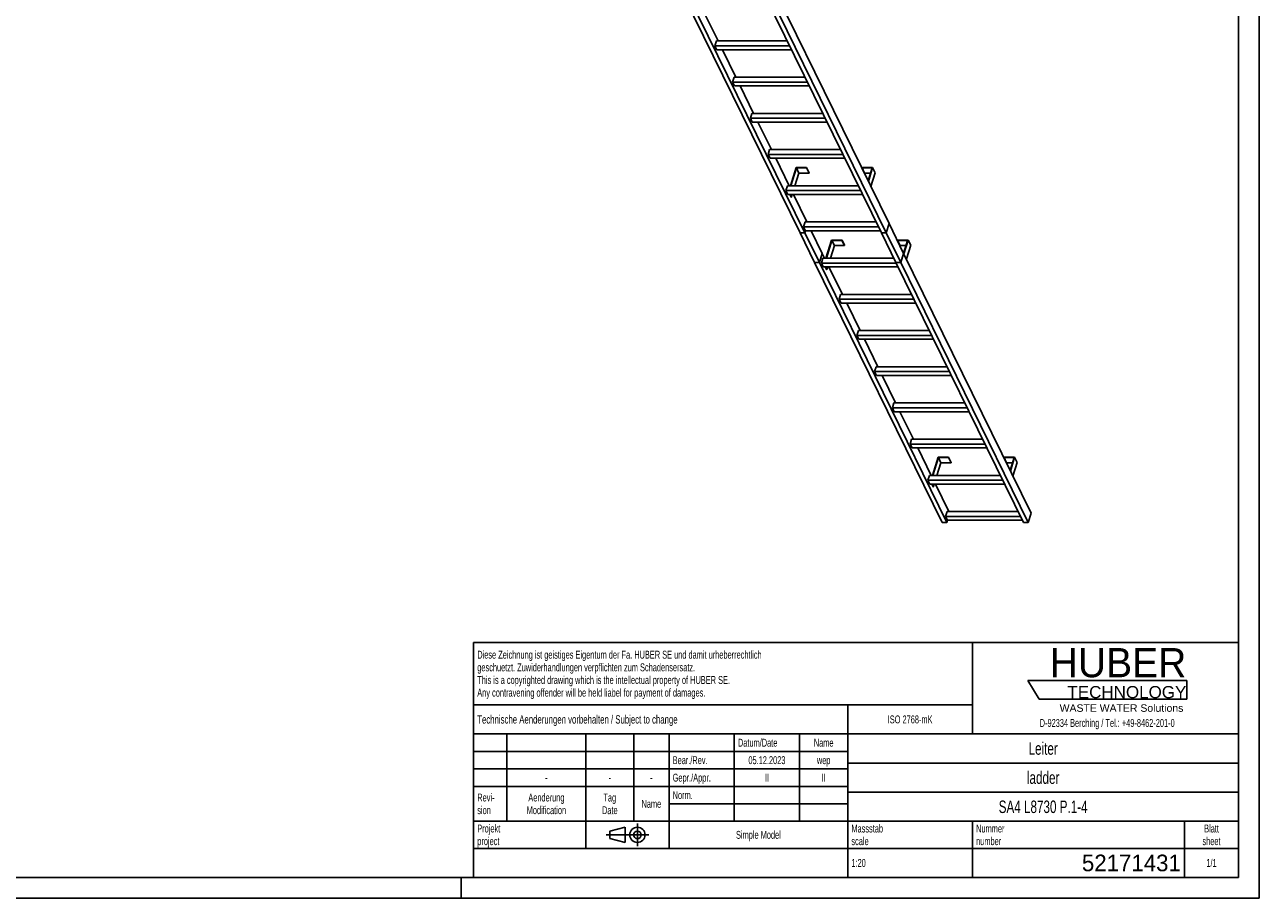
# Model space of a CAD drawing. Header units: millimetres. Extents: x 0 to 11880, y 0 to 8400.
# Tile 2 of 3: x 5940 to 11880, y 0 to 4200. Entities that reach past the tile are written whole.
import ezdxf

# ---------------------------------------------------------------- set-up
doc = ezdxf.new("R2010")
doc.units = ezdxf.units.MM
doc.header["$LTSCALE"] = 653.4
doc.linetypes.add('CENTER', pattern=[0.6, 0.375, -0.075, 0.075, -0.075])
doc.layers.get('0').update_dxf_attribs({"linetype": 'CONTINUOUS'})
for name, color, linetype in [('053_NOTES', 7, 'CONTINUOUS'), ('52171419_new_view_3_BL18', 7, 'CONTINUOUS'), ('52171419_new_view_3_BL19', 7, 'CONTINUOUS'), ('52171431_100_new_view_3_BL15', 7, 'CONTINUOUS'), ('HUBER_Logo_BL0', 7, 'CONTINUOUS')]:
    doc.layers.add(name, color=color, linetype=linetype)
doc.styles.get("Standard").update_dxf_attribs({"font": 'txt', "width": 0.7})
doc.styles.add('TEXTSTYLE_2', font='txt')
doc.styles.add('TEXTSTYLE_3', font='arial.ttf')
doc.styles.add('TEXTSTYLE_4', font='txt')

# ---------------------------------------------------------------- blocks, each defined once
blk = doc.blocks.new('HUBER_LOGO_BL0', base_point=(11148.2, 1013.5))
at = {"layer": 'HUBER_Logo_BL0', "color": 5, "linetype": 'Continuous'}
for p, q in [((11531.1, 1046.8), (10766.1, 1046.8)), ((10766.1, 1046.8), (10820.1, 956.8)), ((11531.1, 1046.8), (11531.1, 956.8)), ((10820.1, 956.8), (11531.1, 956.8))]:
    blk.add_line(p, q, dxfattribs=at)
at = {"layer": 'HUBER_Logo_BL0', "color": 2, "linetype": 'Continuous', "attachment_point": 3, "line_spacing_factor": 0.78}
for s, insert, char_height, width, style in [('HUBER\\P\\fArial;\\H58.5;TECHNOLOGY ', (11528.9, 1203), 140.4, 775.343, 'TEXTSTYLE_2'), ('WASTE WATER Solutions', (11514.7, 932.6), 36, 594.067, 'TEXTSTYLE_3')]:
    blk.add_mtext(s, dxfattribs=dict(at, insert=insert, char_height=char_height, width=width, style=style))
at = {"layer": 'HUBER_Logo_BL0', "color": 2, "linetype": 'Continuous', "insert": (11148.2, 862), "char_height": 38, "width": 1621.786, "attachment_point": 2, "line_spacing_factor": 0.96}
blk.add_mtext('D-92334 Berching / Tel.: +49-8462-201-0', dxfattribs=at)
blk = doc.blocks.new('PROJEKTIONSMETHODE_1_BL25', base_point=(8840, 305))
at = {"color": 2, "linetype": 'CENTER'}
for p, q in [((8887.7, 360), (8887.7, 250)), ((8737.3, 305), (8942.7, 305))]:
    blk.add_line(p, q, dxfattribs=at)
at = {"color": 2, "linetype": 'Continuous'}
for p, q in [((8755.7, 323.3), (8829, 341.7)), ((8755.7, 286.7), (8755.7, 323.3)), ((8829, 268.3), (8829, 341.7)), ((8755.7, 286.7), (8829, 268.3))]:
    blk.add_line(p, q, dxfattribs=at)
for radius in [36.7, 18.3]:
    blk.add_circle((8887.7, 305), radius, dxfattribs=at)
blk = doc.blocks.new('*T36')
at = {"color": 3, "linetype": 'Continuous'}
for p, q in [((0, 0), (3680, 0)), ((0, 0), (0, -1130)), ((2400, 0), (2400, -440)), ((3680, 0), (3680, -1130)), ((0, -300), (2400, -300)), ((1800, -300), (1800, -1130)), ((0, -440), (3680, -440)), ((160, -440), (160, -860)), ((540, -440), (540, -990)), ((770, -440), (770, -860)), ((940, -440), (940, -990)), ((1254, -440), (1254, -860)), ((1568, -440), (1568, -860)), ((0, -524), (1800, -524)), ((1800, -580), (3680, -580)), ((0, -608), (1800, -608)), ((0, -692), (1800, -692)), ((1800, -720), (3680, -720)), ((940, -776), (1800, -776)), ((0, -860), (3680, -860)), ((2400, -860), (2400, -1130)), ((3420, -860), (3420, -1130)), ((0, -990), (3680, -990)), ((0, -1130), (3680, -1130))]:
    blk.add_line(p, q, dxfattribs=at)
at = {"layer": '053_NOTES', "color": 2, "linetype": 'Continuous', "line_spacing_factor": 0.96}
for s, insert, char_height, width, attachment_point in [('Diese Zeichnung ist geistiges Eigentum der Fa. HUBER SE und damit urheberrechtlich \\Pgeschuetzt. Zuwiderhandlungen verpflichten zum Schadensersatz.\\PThis is a copyrighted drawing which is the intellectual property of HUBER SE.\\PAny contravening offender will be held liabel for payment of damages.', (17.5, -39.8), 38, 4429.714, 1), ('Technische Aenderungen vorbehalten / Subject to change', (17.5, -350), 40, 3049.524, 1), ('ISO 2768-mK', (2100, -351), 38, 665.905, 2), ('Datum/Date', (1271.5, -463), 38, 584.476, 1), ('Name', (1684, -463), 38, 253.333, 2), ('Leiter', (2740, -480), 60, 480, 2), ('Bear./Rev.', (957.5, -547), 38, 544.667, 1), ('05.12.2023', (1411, -547), 38, 551.905, 2), ('wep', (1684, -547), 38, 199.048, 2), ('-', (350, -631), 38, 68.762, 2), ('-', (655, -631), 38, 68.762, 2), ('-', (855, -631), 38, 68.762, 2), ('Gepr./Appr.', (957.5, -631), 38, 598.952, 1), ('II', (1411, -631), 38, 112.19, 2), ('II', (1684, -631), 38, 112.19, 2), ('ladder', (2740, -620), 60, 502.857, 2), ('Revi-\\Psion', (17.5, -726.6), 38, 276.857, 1), ('Aenderung\\PModification', (350, -726.6), 38, 606.19, 2), ('Tag\\PDate', (655, -726.6), 38, 235.238, 2), ('Name', (855, -757), 38, 253.333, 2), ('Norm. ', (957.5, -715), 38, 351.048, 1), ('SA4 L8730 P.1-4', (2740, -760), 60, 1360, 2), ('Projekt\\Pproject', (17.5, -875.6), 38, 367.333, 1), ('Massstab\\Pscale', (1817.5, -875.6), 38, 448.762, 1), ('Nummer\\Pnumber', (2417.5, -875.6), 38, 372.762, 1), ('Blatt\\Psheet', (3550, -875.6), 38, 275.048, 2), ('Simple Model', (1370, -906), 38, 656.857, 2), ('1:20', (1817.5, -1041), 38, 204.476, 1), ('1/1', (3550, -1041), 38, 159.238, 2)]:
    blk.add_mtext(s, dxfattribs=dict(at, insert=insert, char_height=char_height, width=width, attachment_point=attachment_point))
at = {"layer": '053_NOTES', "color": 2, "linetype": 'Continuous', "insert": (3402.5, -1020), "char_height": 80, "width": 946.667, "attachment_point": 3, "line_spacing_factor": 0.96, "style": 'TEXTSTYLE_4'}
blk.add_mtext('52171431', dxfattribs=at)
blk = doc.blocks.new('52171431_100_NEW_VIEW_3_BL15', base_point=(9919.6, 3149.9))
at = {"layer": '52171431_100_new_view_3_BL15', "color": 7, "linetype": 'Continuous'}
for p, q in [((9693.4, 3199.1), (9696.7, 3209.6)), ((9723.9, 3209.6), (9777.4, 3100.7)), ((10084.9, 3199.1), (10098.7, 3243.7)), ((10098.7, 3243.7), (10168.8, 3100.7)), ((9670.4, 3199.1), (9740.6, 3056.1)), ((9670.4, 3199.1), (9693.4, 3199.1)), ((9693.4, 3199.1), (9763.6, 3056.1)), ((10061.9, 3199.1), (10132, 3056.1)), ((10061.9, 3199.1), (10084.9, 3199.1)), ((10084.9, 3199.1), (10155, 3056.1)), ((9763.6, 3056.1), (9777.4, 3100.7)), ((10155, 3056.1), (10168.8, 3100.7)), ((9740.6, 3056.1), (9763.6, 3056.1)), ((10132, 3056.1), (10155, 3056.1))]:
    blk.add_line(p, q, dxfattribs=at)
blk = doc.blocks.new('52171419_NEW_VIEW_3_BL18', base_point=(10261.3, 2485.7))
at = {"layer": '52171419_new_view_3_BL18', "color": 7, "linetype": 'Continuous'}
for p, q in [((9822, 3164.8), (9795.1, 3077.7)), ((9797, 3077.7), (9823.4, 3163.3)), ((9872.7, 3164.8), (9822, 3164.8)), ((9823.4, 3163.3), (9872.2, 3163.3)), ((9823.4, 3163.3), (9835.6, 3138.4)), ((9872.2, 3163.3), (9872.7, 3164.8)), ((9872.2, 3163.3), (9884.4, 3138.4)), ((9872.7, 3164.8), (9884.9, 3140)), ((10139.8, 3164.8), (10139.3, 3163.3)), ((10139.3, 3163.3), (10151.5, 3138.4)), ((10139.3, 3163.3), (10188.1, 3163.3)), ((10190.5, 3164.8), (10139.8, 3164.8)), ((10188.1, 3163.3), (10168.8, 3100.8)), ((10170, 3098.5), (10190.5, 3164.8)), ((10190.5, 3164.8), (10202.7, 3140)), ((9763.6, 3056.1), (9777.4, 3100.7)), ((9788.7, 3077.7), (9777.4, 3100.7)), ((9835.6, 3138.4), (9816.9, 3077.7)), ((9835.6, 3138.4), (9884.4, 3138.4)), ((9884.4, 3138.4), (9884.9, 3140)), ((10151.5, 3138.4), (10180.5, 3138.4)), ((10155, 3056.1), (10168.8, 3100.7)), ((10782, 1851.3), (10168.8, 3100.7)), ((10182.2, 3073.6), (10202.7, 3140)), ((10353.7, 1806.7), (9740.6, 3056.1)), ((9740.6, 3056.1), (9763.6, 3056.1)), ((10376.7, 1806.7), (9763.6, 3056.1)), ((9780.2, 3077.7), (9773, 3054.2)), ((9782.1, 3035.6), (9773, 3054.2)), ((10132.9, 3054.2), (9773, 3054.2)), ((10121.4, 3077.7), (9780.2, 3077.7)), ((9782.1, 3035.6), (10142.1, 3035.6)), ((9797.9, 3022.5), (9791.5, 3035.6)), ((9793.3, 3035.6), (9799.8, 3022.5)), ((9803.8, 3035.6), (9799.8, 3022.5)), ((9874.1, 2903.7), (9809.4, 3035.6)), ((10745.1, 1806.7), (10132, 3056.1)), ((10132, 3056.1), (10155, 3056.1)), ((10768.2, 1806.7), (10155, 3056.1)), ((9797.9, 3022.5), (9799.8, 3022.5)), ((9865.6, 2903.7), (9858.4, 2880.2)), ((9867.5, 2861.5), (9858.4, 2880.2)), ((10218.3, 2880.2), (9858.4, 2880.2)), ((10206.8, 2903.7), (9865.6, 2903.7)), ((9867.5, 2861.5), (10227.5, 2861.5)), ((9959.5, 2729.6), (9894.8, 2861.5)), ((9951, 2729.6), (9943.8, 2706.1)), ((9952.9, 2687.5), (9943.8, 2706.1)), ((10303.7, 2706.1), (9943.8, 2706.1)), ((10292.2, 2729.6), (9951, 2729.6)), ((9952.9, 2687.5), (10312.9, 2687.5)), ((10044.9, 2555.6), (9980.2, 2687.5)), ((10036.5, 2555.6), (10029.2, 2532.1)), ((10377.6, 2555.6), (10036.5, 2555.6)), ((10389.2, 2532.1), (10029.2, 2532.1)), ((10038.3, 2513.4), (10029.2, 2532.1)), ((10038.3, 2513.4), (10398.3, 2513.4)), ((10130.3, 2381.5), (10065.6, 2513.4)), ((10121.9, 2381.5), (10114.6, 2358)), ((10463, 2381.5), (10121.9, 2381.5)), ((10474.6, 2358), (10114.6, 2358)), ((10123.8, 2339.4), (10114.6, 2358)), ((10123.8, 2339.4), (10483.7, 2339.4)), ((10215.7, 2207.5), (10151, 2339.4)), ((10207.3, 2207.5), (10200, 2184)), ((10548.4, 2207.5), (10207.3, 2207.5)), ((10209.2, 2165.3), (10200, 2184)), ((10560, 2184), (10200, 2184)), ((10209.2, 2165.3), (10569.1, 2165.3)), ((10301.1, 2033.4), (10236.4, 2165.3)), ((10334.5, 2120.5), (10307.6, 2033.4)), ((10309.4, 2033.4), (10335.9, 2119)), ((10348.1, 2094.1), (10329.3, 2033.4)), ((10385.2, 2120.5), (10334.5, 2120.5)), ((10348.1, 2094.1), (10335.9, 2119)), ((10335.9, 2119), (10384.7, 2119)), ((10396.9, 2094.1), (10348.1, 2094.1)), ((10384.7, 2119), (10385.2, 2120.5)), ((10396.9, 2094.1), (10384.7, 2119)), ((10397.4, 2095.7), (10385.2, 2120.5)), ((10397.4, 2095.7), (10396.9, 2094.1)), ((10652.3, 2120.5), (10651.8, 2119)), ((10664, 2094.1), (10651.8, 2119)), ((10651.8, 2119), (10700.6, 2119)), ((10702.9, 2120.5), (10652.3, 2120.5)), ((10692.9, 2094.1), (10664, 2094.1)), ((10700.6, 2119), (10681.3, 2056.5)), ((10682.4, 2054.2), (10702.9, 2120.5)), ((10715.1, 2095.7), (10694.6, 2029.3)), ((10715.1, 2095.7), (10702.9, 2120.5)), ((10292.7, 2033.4), (10285.4, 2009.9)), ((10633.9, 2033.4), (10292.7, 2033.4)), ((10294.6, 1991.3), (10285.4, 2009.9)), ((10645.4, 2009.9), (10285.4, 2009.9)), ((10294.6, 1991.3), (10654.5, 1991.3)), ((10310.4, 1978.2), (10304, 1991.3)), ((10312.3, 1978.2), (10305.8, 1991.3)), ((10312.3, 1978.2), (10310.4, 1978.2)), ((10316.3, 1991.3), (10312.3, 1978.2)), ((10386.6, 1859.4), (10321.8, 1991.3)), ((10378.1, 1859.4), (10370.8, 1835.9)), ((10719.3, 1859.4), (10378.1, 1859.4)), ((10768.2, 1806.7), (10782, 1851.3)), ((10353.7, 1806.7), (10376.7, 1806.7)), ((10380, 1817.2), (10370.8, 1835.9)), ((10730.8, 1835.9), (10370.8, 1835.9)), ((10376.7, 1806.7), (10380, 1817.2)), ((10380, 1817.2), (10740, 1817.2)), ((10745.1, 1806.7), (10768.2, 1806.7))]:
    blk.add_line(p, q, dxfattribs=at)
blk = doc.blocks.new('52171419_NEW_VIEW_3_BL19', base_point=(9578, 3878.2))
at = {"layer": '52171419_new_view_3_BL19', "color": 7, "linetype": 'Continuous'}
for p, q in [((9138.8, 4557.2), (9111.8, 4470.1)), ((9113.7, 4470.1), (9140.1, 4555.7)), ((9152.3, 4530.8), (9133.6, 4470.1)), ((9189.4, 4557.2), (9138.8, 4557.2)), ((9140.1, 4555.7), (9188.9, 4555.7)), ((9140.1, 4555.7), (9152.3, 4530.8)), ((9152.3, 4530.8), (9201.1, 4530.8)), ((9188.9, 4555.7), (9189.4, 4557.2)), ((9188.9, 4555.7), (9201.1, 4530.8)), ((9189.4, 4557.2), (9201.6, 4532.4)), ((9201.1, 4530.8), (9201.6, 4532.4)), ((9456.5, 4557.2), (9456, 4555.7)), ((9456, 4555.7), (9468.2, 4530.8)), ((9456, 4555.7), (9504.9, 4555.7)), ((9507.2, 4557.2), (9456.5, 4557.2)), ((9468.2, 4530.8), (9497.2, 4530.8)), ((9504.9, 4555.7), (9485.5, 4493.2)), ((9486.7, 4490.9), (9507.2, 4557.2)), ((9498.9, 4466), (9519.4, 4532.4)), ((9507.2, 4557.2), (9519.4, 4532.4)), ((9080.3, 4448.5), (9094.1, 4493.2)), ((9096.9, 4470.1), (9089.7, 4446.6)), ((9105.4, 4470.1), (9094.1, 4493.2)), ((9438.1, 4470.1), (9096.9, 4470.1)), ((9471.7, 4448.5), (9485.5, 4493.2)), ((10098.7, 3243.7), (9485.5, 4493.2)), ((9670.4, 3199.1), (9057.3, 4448.5)), ((9057.3, 4448.5), (9080.3, 4448.5)), ((9693.4, 3199.1), (9080.3, 4448.5)), ((9098.8, 4428), (9089.7, 4446.6)), ((9449.6, 4446.6), (9089.7, 4446.6)), ((9098.8, 4428), (9458.8, 4428)), ((9114.6, 4414.9), (9108.2, 4428)), ((9110.1, 4428), (9116.5, 4414.9)), ((9114.6, 4414.9), (9116.5, 4414.9)), ((9120.5, 4428), (9116.5, 4414.9)), ((9190.8, 4296.1), (9126.1, 4428)), ((10061.9, 3199.1), (9448.7, 4448.5)), ((9448.7, 4448.5), (9471.7, 4448.5)), ((10084.9, 3199.1), (9471.7, 4448.5)), ((9182.3, 4296.1), (9175.1, 4272.6)), ((9523.5, 4296.1), (9182.3, 4296.1)), ((9184.2, 4253.9), (9175.1, 4272.6)), ((9535, 4272.6), (9175.1, 4272.6)), ((9184.2, 4253.9), (9544.2, 4253.9)), ((9276.2, 4122), (9211.5, 4253.9)), ((9267.7, 4122), (9260.5, 4098.5)), ((9608.9, 4122), (9267.7, 4122)), ((9269.6, 4079.9), (9260.5, 4098.5)), ((9620.5, 4098.5), (9260.5, 4098.5)), ((9269.6, 4079.9), (9629.6, 4079.9)), ((9361.6, 3948), (9296.9, 4079.9)), ((9353.2, 3948), (9345.9, 3924.5)), ((9705.9, 3924.5), (9345.9, 3924.5)), ((9355, 3905.8), (9345.9, 3924.5)), ((9694.3, 3948), (9353.2, 3948)), ((9355, 3905.8), (9715, 3905.8)), ((9447, 3773.9), (9382.3, 3905.8)), ((9438.6, 3773.9), (9431.3, 3750.4)), ((9791.3, 3750.4), (9431.3, 3750.4)), ((9440.5, 3731.8), (9431.3, 3750.4)), ((9779.7, 3773.9), (9438.6, 3773.9)), ((9440.5, 3731.8), (9800.4, 3731.8)), ((9532.4, 3599.9), (9467.7, 3731.8)), ((9524, 3599.9), (9516.7, 3576.4)), ((9525.9, 3557.7), (9516.7, 3576.4)), ((9876.7, 3576.4), (9516.7, 3576.4)), ((9865.2, 3599.9), (9524, 3599.9)), ((9525.9, 3557.7), (9885.8, 3557.7)), ((9617.9, 3425.8), (9553.1, 3557.7)), ((9651.2, 3512.9), (9624.3, 3425.8)), ((9626.1, 3425.8), (9652.6, 3511.4)), ((9701.9, 3512.9), (9651.2, 3512.9)), ((9664.8, 3486.5), (9652.6, 3511.4)), ((9652.6, 3511.4), (9701.4, 3511.4)), ((9701.4, 3511.4), (9701.9, 3512.9)), ((9713.6, 3486.5), (9701.4, 3511.4)), ((9714.1, 3488.1), (9701.9, 3512.9)), ((9969, 3512.9), (9968.5, 3511.4)), ((9980.7, 3486.5), (9968.5, 3511.4)), ((9968.5, 3511.4), (10017.3, 3511.4)), ((10019.6, 3512.9), (9969, 3512.9)), ((10017.3, 3511.4), (9998, 3448.9)), ((9999.1, 3446.6), (10019.6, 3512.9)), ((10031.8, 3488.1), (10019.6, 3512.9)), ((9664.8, 3486.5), (9646, 3425.8)), ((9713.6, 3486.5), (9664.8, 3486.5)), ((9714.1, 3488.1), (9713.6, 3486.5)), ((10009.6, 3486.5), (9980.7, 3486.5)), ((10031.8, 3488.1), (10011.3, 3421.7)), ((9609.4, 3425.8), (9602.1, 3402.3)), ((9611.3, 3383.7), (9602.1, 3402.3)), ((9962.1, 3402.3), (9602.1, 3402.3)), ((9950.6, 3425.8), (9609.4, 3425.8)), ((9611.3, 3383.7), (9971.2, 3383.7)), ((9627.1, 3370.6), (9620.7, 3383.7)), ((9629, 3370.6), (9622.5, 3383.7)), ((9629, 3370.6), (9627.1, 3370.6)), ((9633, 3383.7), (9629, 3370.6)), ((9703.3, 3251.8), (9638.5, 3383.7)), ((9694.8, 3251.8), (9687.5, 3228.3)), ((9696.7, 3209.6), (9687.5, 3228.3)), ((10047.5, 3228.3), (9687.5, 3228.3)), ((9693.4, 3199.1), (9696.7, 3209.6)), ((10036, 3251.8), (9694.8, 3251.8)), ((9696.7, 3209.6), (10056.7, 3209.6)), ((10084.9, 3199.1), (10098.7, 3243.7)), ((9670.4, 3199.1), (9693.4, 3199.1)), ((10061.9, 3199.1), (10084.9, 3199.1))]:
    blk.add_line(p, q, dxfattribs=at)

msp = doc.modelspace()

# ---------------------------------------------------------------- linework, layer by layer
at = {"color": 7, "linetype": 'Continuous'}
for p, q in [((11880, 0), (11880, 8400)), ((0, 0), (11880, 0))]:
    msp.add_line(p, q, dxfattribs=at)
at = {"color": 3, "linetype": 'Continuous'}
for p, q in [((11880, 8400), (11880, 0)), ((8040, 100), (8040, 0)), ((11880, 0), (0, 0))]:
    msp.add_line(p, q, dxfattribs=at)
at = {"color": 5, "linetype": 'Continuous'}
for q in [(11780, 8300), (100, 100)]:
    msp.add_line((11780, 100), q, dxfattribs=at)

# ---------------------------------------------------------------- block references
msp.add_blockref('*T36', (8100, 1230))
at = {"color": 2, "linetype": 'Continuous'}
msp.add_blockref('PROJEKTIONSMETHODE_1_BL25', (8840, 305), dxfattribs=at)
at = {"layer": '52171419_new_view_3_BL18'}
msp.add_blockref('52171419_NEW_VIEW_3_BL18', (10261.3, 2485.7), dxfattribs=at)
at = {"layer": '52171419_new_view_3_BL19'}
msp.add_blockref('52171419_NEW_VIEW_3_BL19', (9578, 3878.2), dxfattribs=at)
at = {"layer": '52171431_100_new_view_3_BL15'}
msp.add_blockref('52171431_100_NEW_VIEW_3_BL15', (9919.6, 3149.9), dxfattribs=at)
at = {"layer": 'HUBER_Logo_BL0'}
msp.add_blockref('HUBER_LOGO_BL0', (11148.2, 1013.5), dxfattribs=at)

doc.saveas('drawing.dxf')
